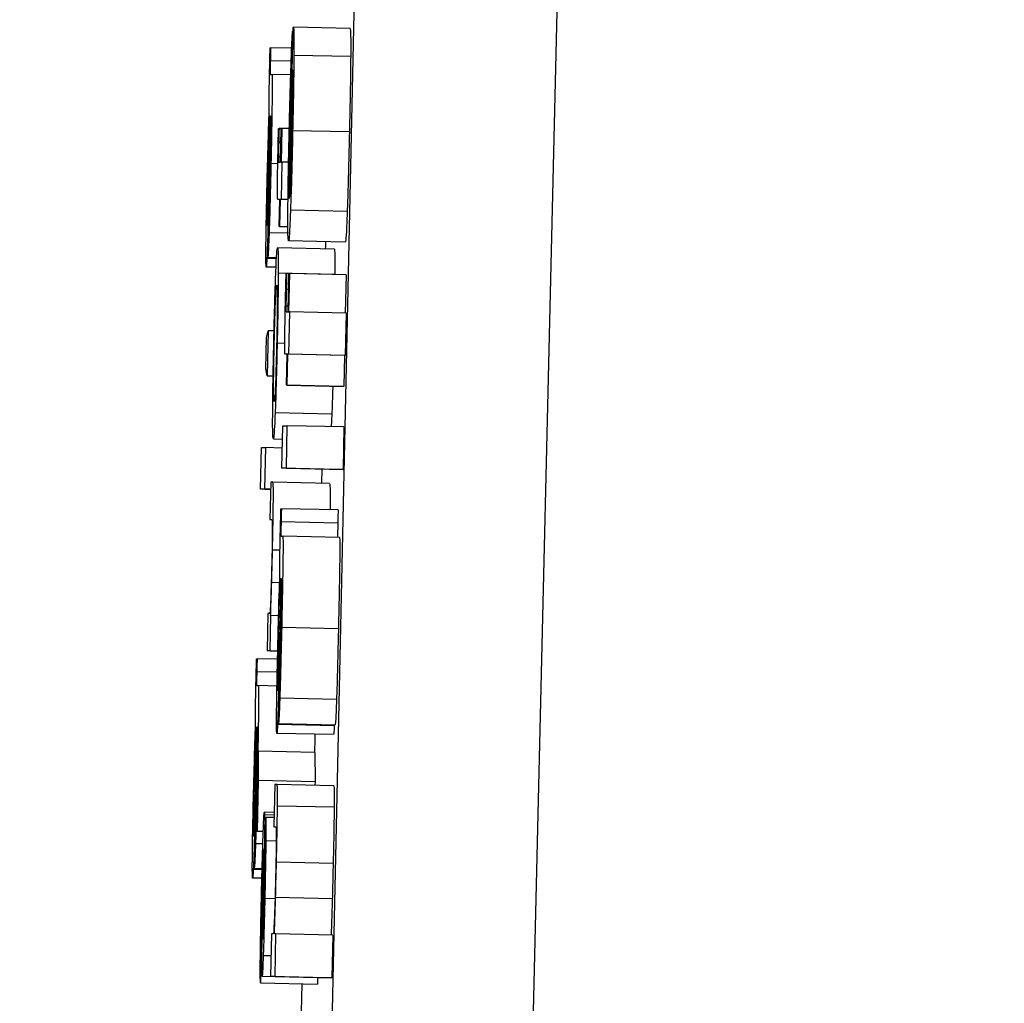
# Model space of a CAD drawing. Header units: inches. Extents: x 170 to 288, y 234 to 248.
# Tile 96 of 192: x 185.9864 to 185.9978, y 243.9047 to 243.9161. Entities that reach past the tile are written whole.
import ezdxf

# ---------------------------------------------------------------- set-up
doc = ezdxf.new("R2010")
doc.units = ezdxf.units.IN
doc.header["$LTSCALE"] = 0.25
doc.header["$MEASUREMENT"] = 0
doc.layers.add('ANNOTATIONS', color=1, linetype='Continuous')
doc.layers.add('SLIM E GUIDE MOTOR LH', color=7, linetype='Continuous')
doc.styles.add('ARIAL', font='arial.ttf', dxfattribs={"height": 0.09375})
doc.dimstyles.new('STANDARD$0', dxfattribs={"dimtxt": 0.09375, "dimasz": 0.09375, "dimexe": 0.03125, "dimexo": 0.046875, "dimgap": 0.09, "dimtad": 0, "dimtih": 1, "dimtoh": 1, "dimdec": 4, "dimzin": 0, "dimdsep": 46, "dimtxsty": 'ARIAL', "dimcen": 0.09, "dimadec": 0, "dimazin": 0, "dimtfac": 1, "dimtdec": 4, "dimtofl": 0, "dimtmove": 0, "dimatfit": 1, "dimfxl": 1, "dimtolj": 1, "dimtzin": 0, "dimarcsym": 0})

# ---------------------------------------------------------------- blocks, each defined once
blk = doc.blocks.new('*D11')
at = {"layer": 'ANNOTATIONS', "color": 0, "lineweight": -2, "transparency": 16777216}
for p, q in [((185.619147, 244.143778), (187.017616, 244.143778)), ((186.986366, 244.050028), (186.986366, 242.359041)), ((186.986366, 240.233194), (186.986366, 241.924181)), ((185.70893, 240.139444), (187.017616, 240.139444))]:
    blk.add_line(p, q, dxfattribs=at)
at = {"layer": 'ANNOTATIONS', "color": 0, "transparency": 16777216}
for points in [[(186.970741, 244.050028), (187.001991, 244.050028), (186.986366, 244.143778)], [(186.970741, 240.233194), (187.001991, 240.233194), (186.986366, 240.139444)]]:
    blk.add_solid(points, dxfattribs=at)
at = {"layer": 'defpoints', "color": 0, "transparency": 16777216}
for p in [(185.572272, 244.143778), (186.986366, 244.143778), (185.662055, 240.139444)]:
    blk.add_point(p, dxfattribs=at)
at = {"layer": 'ANNOTATIONS', "color": 0, "transparency": 16777216, "insert": (186.986366, 242.141611), "char_height": 0.09375, "attachment_point": 5, "style": 'ARIAL'}
blk.add_mtext('\\A1;OPENING \\PHEIGHT', dxfattribs=at)

msp = doc.modelspace()

# ---------------------------------------------------------------- linework, layer by layer
at = {"layer": 'SLIM E GUIDE MOTOR LH'}
for p, q in [((185.98837, 243.829103), (185.990735, 243.937195)), ((185.993123, 243.937238), (185.990539, 243.829118)), ((185.989525, 243.914045), (185.989569, 243.916013)), ((185.990229, 243.916009), (185.989573, 243.916024)), ((185.989563, 243.915978), (185.989552, 243.915487)), ((185.989568, 243.915977), (185.989563, 243.915978)), ((185.989304, 243.915786), (185.98931, 243.915786)), ((185.989553, 243.91578), (185.98931, 243.915786)), ((185.990235, 243.915684), (185.989579, 243.915698)), ((185.989547, 243.915631), (185.989306, 243.915636)), ((185.989306, 243.915477), (185.989325, 243.915477)), ((185.989542, 243.915472), (185.989325, 243.915477)), ((185.989531, 243.914065), (185.989564, 243.915533)), ((185.989557, 243.915487), (185.989552, 243.915487)), ((185.989552, 243.91526), (185.989542, 243.91526)), ((185.9893, 243.914998), (185.989305, 243.914998)), ((185.989547, 243.915047), (185.989536, 243.915047)), ((185.989401, 243.914854), (185.989407, 243.914854)), ((185.989433, 243.914853), (185.989407, 243.914854)), ((185.989424, 243.914465), (185.989433, 243.914854)), ((185.989439, 243.914854), (185.98943, 243.914465)), ((185.989433, 243.914854), (185.989439, 243.914854)), ((185.989525, 243.914852), (185.989439, 243.914854)), ((185.989541, 243.914789), (185.98953, 243.914789)), ((185.99022, 243.914813), (185.989564, 243.914827)), ((185.989285, 243.914631), (185.989296, 243.914631)), ((185.989298, 243.914711), (185.989288, 243.914334)), ((185.989304, 243.914738), (185.989294, 243.914344)), ((185.989429, 243.914694), (185.989403, 243.914694)), ((185.989425, 243.914522), (185.9894, 243.914523)), ((185.989392, 243.914445), (185.989313, 243.914447)), ((185.989402, 243.914465), (185.989424, 243.914465)), ((185.989439, 243.914465), (185.98943, 243.914034)), ((185.98943, 243.914465), (185.989439, 243.914465)), ((185.989517, 243.914464), (185.989439, 243.914465)), ((185.989534, 243.914438), (185.989523, 243.914438)), ((185.989528, 243.91418), (185.98952, 243.91418)), ((185.989415, 243.914034), (185.989393, 243.914034)), ((185.989415, 243.914034), (185.989393, 243.914034)), ((185.989408, 243.91372), (185.989415, 243.914034)), ((185.98942, 243.914034), (185.989413, 243.91372)), ((185.98943, 243.914034), (185.98942, 243.914034)), ((185.989511, 243.914032), (185.98942, 243.914034)), ((185.989511, 243.914033), (185.98943, 243.914034)), ((185.989276, 243.913364), (185.989287, 243.913843)), ((185.990195, 243.913894), (185.989539, 243.913909)), ((185.989413, 243.91372), (185.989408, 243.91372)), ((185.989509, 243.913718), (185.989408, 243.91372)), ((185.989413, 243.91372), (185.989509, 243.913718)), ((185.989282, 243.913633), (185.989276, 243.913633)), ((185.989515, 243.913643), (185.989292, 243.913648)), ((185.990172, 243.91354), (185.989516, 243.913554)), ((185.990046, 243.913459), (185.98939, 243.913473)), ((185.989377, 243.913349), (185.989266, 243.913352)), ((185.989276, 243.913364), (185.989378, 243.913362)), ((185.989372, 243.913249), (185.989258, 243.913252)), ((185.990053, 243.913167), (185.989397, 243.913181)), ((185.989488, 243.913176), (185.989494, 243.913176)), ((185.989521, 243.913175), (185.989494, 243.913176)), ((185.989511, 243.912734), (185.989521, 243.913176)), ((185.989527, 243.913176), (185.989517, 243.912734)), ((185.989521, 243.913176), (185.989527, 243.913176)), ((185.990183, 243.913161), (185.989527, 243.913176)), ((185.990183, 243.913161), (185.990173, 243.912719)), ((185.989517, 243.912994), (185.98949, 243.912994)), ((185.989512, 243.912798), (185.989486, 243.912799)), ((185.989488, 243.912734), (185.989511, 243.912734)), ((185.989526, 243.912734), (185.989515, 243.912243)), ((185.989517, 243.912734), (185.989526, 243.912734)), ((185.990182, 243.912719), (185.989526, 243.912734)), ((185.990182, 243.912719), (185.990171, 243.912228)), ((185.989262, 243.912436), (185.989282, 243.912516)), ((185.989282, 243.912516), (185.989271, 243.911995)), ((185.989349, 243.912515), (185.989282, 243.912516)), ((185.989254, 243.912075), (185.989262, 243.912436)), ((185.989472, 243.912369), (185.989384, 243.912371)), ((185.9895, 243.912243), (185.989478, 243.912243)), ((185.9895, 243.912242), (185.989478, 243.912243)), ((185.989492, 243.911885), (185.9895, 243.912243)), ((185.989506, 243.912243), (185.989498, 243.911885)), ((185.989515, 243.912243), (185.989506, 243.912243)), ((185.990162, 243.912228), (185.989506, 243.912243)), ((185.990171, 243.912228), (185.989515, 243.912243)), ((185.990162, 243.912228), (185.990154, 243.91187)), ((185.990171, 243.912228), (185.990162, 243.912228)), ((185.989271, 243.911995), (185.989254, 243.912075)), ((185.989271, 243.911995), (185.989338, 243.911993)), ((185.989498, 243.911885), (185.989492, 243.911885)), ((185.990148, 243.91187), (185.989492, 243.911885)), ((185.989498, 243.911885), (185.990154, 243.91187)), ((185.990154, 243.91187), (185.990148, 243.91187)), ((185.990017, 243.91155), (185.989361, 243.911565)), ((185.990017, 243.91155), (185.990011, 243.911406)), ((185.989439, 243.910926), (185.98945, 243.911417)), ((185.98945, 243.911417), (185.989502, 243.911417)), ((185.989491, 243.910926), (185.989502, 243.911417)), ((185.990157, 243.911403), (185.989502, 243.911417)), ((185.990157, 243.911403), (185.990147, 243.910912)), ((185.989341, 243.911267), (185.989447, 243.911264)), ((185.989191, 243.910686), (185.989202, 243.911164)), ((185.989202, 243.911164), (185.989252, 243.911164)), ((185.989241, 243.910686), (185.989252, 243.911164)), ((185.989444, 243.91116), (185.989252, 243.911164)), ((185.990095, 243.910912), (185.989439, 243.910926)), ((185.989491, 243.910926), (185.989439, 243.910926)), ((185.989491, 243.910926), (185.990147, 243.910912)), ((185.989903, 243.910916), (185.989899, 243.910752)), ((185.990147, 243.910912), (185.990095, 243.910912)), ((185.989311, 243.910764), (185.989301, 243.910333)), ((185.989335, 243.910764), (185.989311, 243.910764)), ((185.989991, 243.910749), (185.989335, 243.910764)), ((185.989309, 243.910683), (185.989191, 243.910686)), ((185.989241, 243.910686), (185.989191, 243.910686)), ((185.989241, 243.910686), (185.989309, 243.910684)), ((185.989428, 243.910458), (185.989434, 243.910458)), ((185.99009, 243.910444), (185.989434, 243.910458)), ((185.989301, 243.910333), (185.989325, 243.910333)), ((185.990086, 243.91029), (185.98943, 243.910305)), ((185.98943, 243.910141), (185.989449, 243.910141)), ((185.990105, 243.910127), (185.989449, 243.910141)), ((185.989417, 243.909979), (185.989331, 243.909981)), ((185.989424, 243.909651), (185.989429, 243.909651)), ((185.989414, 243.909602), (185.989322, 243.909604)), ((185.989422, 243.909357), (185.989412, 243.908971)), ((185.989428, 243.909385), (185.989418, 243.908981)), ((185.989277, 243.909247), (185.989268, 243.908816)), ((185.9893, 243.909247), (185.989277, 243.909247)), ((185.989304, 243.908816), (185.989313, 243.909224)), ((185.989313, 243.909224), (185.989309, 243.909224)), ((185.989402, 243.909222), (185.989313, 243.909224)), ((185.989409, 243.909275), (185.98942, 243.909275)), ((185.990093, 243.909071), (185.989437, 243.909086)), ((185.989147, 243.908723), (185.989153, 243.908723)), ((185.989389, 243.908718), (185.989153, 243.908723)), ((185.989304, 243.908816), (185.989268, 243.908816)), ((185.989391, 243.908813), (185.989268, 243.908816)), ((185.989304, 243.908816), (185.989391, 243.908814)), ((185.989386, 243.908568), (185.989149, 243.908573)), ((185.989149, 243.908414), (185.989168, 243.908414)), ((185.989383, 243.908409), (185.989168, 243.908414)), ((185.989399, 243.907976), (185.98941, 243.908467)), ((185.989406, 243.908252), (185.989399, 243.908252)), ((185.990071, 243.908253), (185.989415, 243.908268)), ((185.989143, 243.907935), (185.989148, 243.907935)), ((185.990045, 243.907949), (185.989389, 243.907963)), ((185.989399, 243.907976), (185.990055, 243.907962)), ((185.990037, 243.907847), (185.989381, 243.907861)), ((185.989128, 243.907568), (185.989139, 243.907568)), ((185.989141, 243.907648), (185.989131, 243.907271)), ((185.989146, 243.907675), (185.989137, 243.907281)), ((185.989157, 243.907284), (185.989165, 243.907655)), ((185.989165, 243.907655), (185.989167, 243.907319)), ((185.989821, 243.907641), (185.989165, 243.907655)), ((185.989821, 243.907641), (185.989823, 243.907304)), ((185.989159, 243.907384), (185.989155, 243.907384)), ((185.989156, 243.907281), (185.989137, 243.907281)), ((185.989167, 243.907319), (185.989154, 243.906728)), ((185.989154, 243.906728), (185.989157, 243.907284)), ((185.989167, 243.907319), (185.989823, 243.907304)), ((185.989358, 243.907271), (185.989347, 243.90678)), ((185.989385, 243.907271), (185.989358, 243.907271)), ((185.990041, 243.907256), (185.989385, 243.907271)), ((185.989823, 243.907304), (185.989822, 243.907261)), ((185.990044, 243.907008), (185.989388, 243.907022)), ((185.989351, 243.906948), (185.989237, 243.90695)), ((185.98935, 243.906916), (185.98924, 243.906919)), ((185.989241, 243.906459), (185.989251, 243.90689)), ((185.989251, 243.90689), (185.989252, 243.90689)), ((185.989349, 243.906888), (185.989252, 243.90689)), ((185.989119, 243.906301), (185.98913, 243.90678)), ((185.989347, 243.90678), (185.98937, 243.90678)), ((185.989224, 243.906726), (185.989154, 243.906728)), ((185.989247, 243.906714), (185.989239, 243.906715)), ((185.989125, 243.90657), (185.989119, 243.906571)), ((185.989219, 243.906584), (185.989134, 243.906586)), ((185.989374, 243.906617), (185.989254, 243.90662)), ((185.990032, 243.906359), (185.989377, 243.906373)), ((185.989211, 243.906286), (185.989109, 243.906289)), ((185.989119, 243.906301), (185.989211, 243.906299)), ((185.989209, 243.906187), (185.989101, 243.906189)), ((185.989215, 243.905682), (185.989223, 243.906151)), ((185.989231, 243.906196), (185.989225, 243.905878)), ((185.98922, 243.905992), (185.989209, 243.905992)), ((185.98936, 243.905949), (185.989242, 243.905952)), ((185.990022, 243.90595), (185.989367, 243.905964)), ((185.989319, 243.905543), (185.989308, 243.905052)), ((185.98934, 243.905543), (185.989319, 243.905543)), ((185.989371, 243.905543), (185.989353, 243.905543)), ((185.98936, 243.905052), (185.989371, 243.905543)), ((185.990027, 243.905528), (185.989371, 243.905543)), ((185.990027, 243.905528), (185.990016, 243.905037)), ((185.989204, 243.905408), (185.989194, 243.904977)), ((185.98922, 243.905492), (185.989221, 243.905483)), ((185.989314, 243.905289), (185.989224, 243.905291)), ((185.989194, 243.904977), (185.98985, 243.904963)), ((185.989866, 243.905037), (185.989211, 243.905052)), ((185.98936, 243.905052), (185.989308, 243.905052)), ((185.989964, 243.905037), (185.989308, 243.905052)), ((185.98936, 243.905052), (185.990016, 243.905037)), ((185.989671, 243.904967), (185.98966, 243.904478)), ((185.989852, 243.905037), (185.98985, 243.904963)), ((185.990016, 243.905037), (185.989964, 243.905037))]:
    msp.add_line(p, q, dxfattribs=at)
for points, knots in [([(185.989569, 243.916013), (185.989569, 243.916016), (185.989571, 243.91602), (185.989572, 243.916023), (185.989573, 243.916024)], [0, 0, 0, 0, 0.4991073, 1, 1, 1, 1]), ([(185.989573, 243.916024), (185.989574, 243.916019), (185.989578, 243.916007), (185.98958, 243.915895), (185.989579, 243.915747), (185.989579, 243.915698)], [0, 0, 0, 0, 0.301346, 0.767627, 1, 1, 1, 1]), ([(185.990229, 243.916009), (185.99023, 243.916004), (185.990233, 243.915993), (185.990236, 243.91588), (185.990235, 243.915733), (185.990235, 243.915684)], [0, 0, 0, 0, 0.301272, 0.767437, 1, 1, 1, 1]), ([(185.989545, 243.915564), (185.989547, 243.91563), (185.989552, 243.915788), (185.989559, 243.91592), (185.989562, 243.915964), (185.989563, 243.915978)], [0, 0, 0, 0, 0.323435, 0.778979, 1, 1, 1, 1]), ([(185.989296, 243.915469), (185.989297, 243.91551), (185.9893, 243.915616), (185.989302, 243.915721), (185.989304, 243.915786)], [0, 0, 0, 0, 0.38168, 1, 1, 1, 1]), ([(185.98931, 243.915786), (185.989309, 243.915763), (185.989308, 243.915728), (185.989307, 243.915677), (185.989306, 243.91565), (185.989306, 243.915636)], [0, 0, 0, 0, 0.487669, 0.740674, 1, 1, 1, 1]), ([(185.989579, 243.915698), (185.989578, 243.915612), (185.989576, 243.915438), (185.989571, 243.915121), (185.989566, 243.914915), (185.989564, 243.914827)], [0, 0, 0, 0, 0.3655, 0.731514, 1, 1, 1, 1]), ([(185.990235, 243.915684), (185.990234, 243.915597), (185.990232, 243.915423), (185.990227, 243.915106), (185.990222, 243.9149), (185.99022, 243.914813)], [0, 0, 0, 0, 0.365529, 0.731462, 1, 1, 1, 1]), ([(185.989306, 243.915636), (185.989305, 243.91562), (185.989305, 243.915589), (185.989304, 243.91555), (185.989304, 243.915516), (185.989304, 243.915481), (185.989305, 243.915478), (185.989306, 243.915477)], [0, 0, 0, 0, 0.139729, 0.255884, 0.371934, 0.55642, 1, 1, 1, 1]), ([(185.989524, 243.914781), (185.989526, 243.914872), (185.989531, 243.915096), (185.989538, 243.915366), (185.989543, 243.915518), (185.989545, 243.915564)], [0, 0, 0, 0, 0.325116, 0.797184, 1, 1, 1, 1]), ([(185.989293, 243.915038), (185.989292, 243.91505), (185.989291, 243.91507), (185.989291, 243.915155), (185.989292, 243.915256), (185.989294, 243.915365), (185.989296, 243.915436), (185.989296, 243.915469)], [0, 0, 0, 0, 0.318729, 0.503429, 0.689482, 0.856488, 1, 1, 1, 1]), ([(185.989325, 243.915477), (185.989326, 243.915469), (185.989328, 243.915457), (185.989328, 243.915335), (185.989326, 243.915151), (185.989321, 243.914847), (185.989316, 243.914598), (185.989313, 243.914447)], [0, 0, 0, 0, 0.208061, 0.351504, 0.494887, 0.6943, 1, 1, 1, 1]), ([(185.989552, 243.915487), (185.989551, 243.915456), (185.989548, 243.915395), (185.989544, 243.915305), (185.989542, 243.91526)], [0, 0, 0, 0, 0.495429, 1, 1, 1, 1]), ([(185.989564, 243.915533), (185.989565, 243.915509), (185.989567, 243.915473), (185.989567, 243.915325), (185.989565, 243.915153), (185.989562, 243.914971), (185.989559, 243.91486), (185.989558, 243.914814)], [0, 0, 0, 0, 0.336435, 0.526141, 0.71778, 0.882955, 1, 1, 1, 1]), ([(185.989542, 243.91526), (185.989542, 243.915233), (185.989539, 243.915168), (185.989537, 243.915092), (185.989536, 243.915047)], [0, 0, 0, 0, 0.420897, 1, 1, 1, 1]), ([(185.989266, 243.914117), (185.989268, 243.914211), (185.989274, 243.914431), (185.989283, 243.91476), (185.989289, 243.914944), (185.989293, 243.915038)], [0, 0, 0, 0, 0.267315, 0.629639, 1, 1, 1, 1]), ([(185.989294, 243.914911), (185.989295, 243.91493), (185.989297, 243.914979), (185.989299, 243.914997), (185.9893, 243.914998), (185.9893, 243.914998)], [0, 0, 0, 0, 0.3685537, 0.9101456, 1, 1, 1, 1]), ([(185.989305, 243.914998), (185.989304, 243.914952), (185.989301, 243.91486), (185.989299, 243.914761), (185.989298, 243.914711)], [0, 0, 0, 0, 0.4954998, 1, 1, 1, 1]), ([(185.989307, 243.914432), (185.989309, 243.914526), (185.989312, 243.914666), (185.989314, 243.914838), (185.989315, 243.914936), (185.989315, 243.914992), (185.989314, 243.914997), (185.989313, 243.915)], [0, 0, 0, 0, 0.342806, 0.509646, 0.678116, 0.823969, 1, 1, 1, 1]), ([(185.989313, 243.915), (185.989312, 243.914997), (185.989311, 243.914992), (185.98931, 243.914952), (185.989309, 243.914926), (185.989308, 243.914916)], [0, 0, 0, 0, 0.560746, 0.835974, 1, 1, 1, 1]), ([(185.989536, 243.915047), (185.989535, 243.915025), (185.989534, 243.914979), (185.989532, 243.914892), (185.989531, 243.914829), (185.98953, 243.914789)], [0, 0, 0, 0, 0.273957, 0.54735, 1, 1, 1, 1]), ([(185.989285, 243.914631), (185.989286, 243.914683), (185.98929, 243.914789), (185.989293, 243.91487), (185.989294, 243.914911)], [0, 0, 0, 0, 0.489671, 1, 1, 1, 1]), ([(185.989308, 243.914916), (185.989308, 243.9149), (185.989307, 243.914868), (185.989305, 243.914807), (185.989304, 243.914763), (185.989304, 243.914738)], [0, 0, 0, 0, 0.30243, 0.603878, 1, 1, 1, 1]), ([(185.989394, 243.914542), (185.989395, 243.914594), (185.989397, 243.914698), (185.9894, 243.914802), (185.989401, 243.914854)], [0, 0, 0, 0, 0.499037, 1, 1, 1, 1]), ([(185.989407, 243.914854), (185.989406, 243.914836), (185.989405, 243.914801), (185.989404, 243.914748), (185.989403, 243.914712), (185.989403, 243.914694)], [0, 0, 0, 0, 0.336929, 0.667372, 1, 1, 1, 1]), ([(185.989509, 243.913886), (185.98951, 243.913973), (185.989511, 243.914146), (185.989517, 243.914472), (185.989522, 243.914687), (185.989524, 243.914781)], [0, 0, 0, 0, 0.3583379, 0.7170441, 1, 1, 1, 1]), ([(185.98953, 243.914789), (185.989529, 243.91474), (185.989526, 243.914618), (185.989524, 243.914505), (185.989523, 243.914438)], [0, 0, 0, 0, 0.402345, 1, 1, 1, 1]), ([(185.989564, 243.914827), (185.989561, 243.914684), (185.989555, 243.914395), (185.989545, 243.914087), (185.98954, 243.913947), (185.989539, 243.913909)], [0, 0, 0, 0, 0.417944, 0.838593, 1, 1, 1, 1]), ([(185.989558, 243.914814), (185.989556, 243.914725), (185.989552, 243.914547), (185.989548, 243.914401), (185.989545, 243.914329)], [0, 0, 0, 0, 0.505174, 1, 1, 1, 1]), ([(185.99022, 243.914813), (185.990217, 243.914669), (185.99021, 243.914381), (185.990201, 243.914072), (185.990196, 243.913933), (185.990195, 243.913894)], [0, 0, 0, 0, 0.417856, 0.838416, 1, 1, 1, 1]), ([(185.989274, 243.914217), (185.989275, 243.91427), (185.989279, 243.914414), (185.989282, 243.914547), (185.989285, 243.914631)], [0, 0, 0, 0, 0.364371, 1, 1, 1, 1]), ([(185.989403, 243.914694), (185.989402, 243.914675), (185.989401, 243.914628), (185.9894, 243.914567), (185.9894, 243.914534), (185.9894, 243.914523)], [0, 0, 0, 0, 0.31471, 0.762895, 1, 1, 1, 1]), ([(185.989389, 243.914281), (185.989389, 243.914304), (185.98939, 243.914351), (185.989392, 243.914439), (185.989393, 243.914503), (185.989394, 243.914542)], [0, 0, 0, 0, 0.283005, 0.566151, 1, 1, 1, 1]), ([(185.9894, 243.914523), (185.9894, 243.914512), (185.9894, 243.91448), (185.989401, 243.914468), (185.989401, 243.914466), (185.989402, 243.914465)], [0, 0, 0, 0, 0.217642, 0.6495, 1, 1, 1, 1]), ([(185.989287, 243.913843), (185.989288, 243.913849), (185.989289, 243.91386), (185.989293, 243.913936), (185.989297, 243.914051), (185.989302, 243.914223), (185.989305, 243.914356), (185.989307, 243.914432)], [0, 0, 0, 0, 0.2247658, 0.3834779, 0.5429837, 0.7417996, 1, 1, 1, 1]), ([(185.989313, 243.914447), (185.989311, 243.914357), (185.989305, 243.914126), (185.989298, 243.913844), (185.989293, 243.91369), (185.989292, 243.913648)], [0, 0, 0, 0, 0.31914, 0.817231, 1, 1, 1, 1]), ([(185.989523, 243.914438), (185.989522, 243.914398), (185.989521, 243.914295), (185.989521, 243.914224), (185.98952, 243.91418)], [0, 0, 0, 0, 0.392633, 1, 1, 1, 1]), ([(185.989288, 243.914334), (185.989286, 243.91425), (185.989283, 243.914109), (185.989278, 243.913937), (185.989276, 243.913865), (185.989275, 243.91384)], [0, 0, 0, 0, 0.486735, 0.817062, 1, 1, 1, 1]), ([(185.989294, 243.914344), (185.989291, 243.914223), (185.989285, 243.91398), (185.989279, 243.91375), (185.989276, 243.913633)], [0, 0, 0, 0, 0.495929, 1, 1, 1, 1]), ([(185.989545, 243.914329), (185.989544, 243.914284), (185.989539, 243.914164), (185.989534, 243.914101), (185.989532, 243.914073), (185.989531, 243.914065)], [0, 0, 0, 0, 0.298727, 0.80385, 1, 1, 1, 1]), ([(185.989268, 243.913865), (185.989268, 243.913912), (185.98927, 243.914019), (185.989273, 243.914146), (185.989274, 243.914217)], [0, 0, 0, 0, 0.437421, 1, 1, 1, 1]), ([(185.989387, 243.914099), (185.989387, 243.914123), (185.989387, 243.914168), (185.989388, 243.914245), (185.989389, 243.914281)], [0, 0, 0, 0, 0.537409, 1, 1, 1, 1]), ([(185.98952, 243.91418), (185.989521, 243.91415), (185.989521, 243.914073), (185.989523, 243.914056), (185.989525, 243.914045)], [0, 0, 0, 0, 0.396963, 1, 1, 1, 1]), ([(185.989255, 243.913486), (185.989256, 243.913538), (185.989257, 243.913664), (185.989261, 243.913889), (185.989265, 243.914051), (185.989266, 243.914117)], [0, 0, 0, 0, 0.285738, 0.706084, 1, 1, 1, 1]), ([(185.989393, 243.914034), (185.989392, 243.914036), (185.98939, 243.914038), (185.989388, 243.914049), (185.989388, 243.914082), (185.989387, 243.914099)], [0, 0, 0, 0, 0.392348, 0.69321, 1, 1, 1, 1]), ([(185.989269, 243.913731), (185.989268, 243.913736), (185.989267, 243.913744), (185.989267, 243.913807), (185.989268, 243.91385), (185.989268, 243.913865)], [0, 0, 0, 0, 0.491462, 0.824704, 1, 1, 1, 1]), ([(185.989275, 243.91384), (185.989274, 243.913813), (185.989272, 243.913759), (185.98927, 243.913733), (185.989269, 243.913731), (185.989269, 243.913731)], [0, 0, 0, 0, 0.41218, 0.826228, 1, 1, 1, 1]), ([(185.989516, 243.913554), (185.989514, 243.913566), (185.989509, 243.913586), (185.989508, 243.913751), (185.989509, 243.913864), (185.989509, 243.913886)], [0, 0, 0, 0, 0.524556, 0.909663, 1, 1, 1, 1]), ([(185.989539, 243.913909), (185.989536, 243.913844), (185.98953, 243.913681), (185.989522, 243.913571), (185.989518, 243.913559), (185.989516, 243.913554)], [0, 0, 0, 0, 0.276333, 0.692077, 1, 1, 1, 1]), ([(185.990195, 243.913894), (185.990192, 243.913829), (185.990186, 243.913667), (185.990178, 243.913556), (185.990174, 243.913544), (185.990172, 243.91354)], [0, 0, 0, 0, 0.2763295, 0.6918089, 1, 1, 1, 1]), ([(185.989276, 243.913633), (185.989275, 243.913592), (185.989271, 243.913479), (185.989268, 243.913401), (185.989266, 243.913352)], [0, 0, 0, 0, 0.37136, 1, 1, 1, 1]), ([(185.989292, 243.913648), (185.989289, 243.913587), (185.989285, 243.913465), (185.98928, 243.913377), (185.989277, 243.913368), (185.989276, 243.913364)], [0, 0, 0, 0, 0.344171, 0.688256, 1, 1, 1, 1]), ([(185.989944, 243.913545), (185.989943, 243.913513), (185.989942, 243.913478), (185.989941, 243.913463), (185.989941, 243.913461)], [0, 0, 0, 0, 0.895786, 1, 1, 1, 1]), ([(185.989258, 243.913252), (185.989257, 243.913259), (185.989255, 243.913272), (185.989254, 243.913375), (185.989255, 243.913458), (185.989255, 243.913486)], [0, 0, 0, 0, 0.4459421, 0.8126233, 1, 1, 1, 1]), ([(185.989369, 243.913169), (185.989371, 243.913223), (185.989377, 243.913373), (185.989384, 243.913461), (185.989388, 243.91347), (185.98939, 243.913473)], [0, 0, 0, 0, 0.264209, 0.726563, 1, 1, 1, 1]), ([(185.98939, 243.913473), (185.989392, 243.913464), (185.989397, 243.913447), (185.989397, 243.913262), (185.989397, 243.913181)], [0, 0, 0, 0, 0.564672, 1, 1, 1, 1]), ([(185.990046, 243.913459), (185.990048, 243.913449), (185.990053, 243.913433), (185.990053, 243.913247), (185.990053, 243.913167)], [0, 0, 0, 0, 0.564945, 1, 1, 1, 1]), ([(185.989266, 243.913352), (185.989265, 243.913328), (185.989261, 243.913264), (185.989259, 243.913257), (185.989258, 243.913252)], [0, 0, 0, 0, 0.3773183, 1, 1, 1, 1]), ([(185.989346, 243.912371), (185.989348, 243.912486), (185.989354, 243.912716), (185.989362, 243.912992), (185.989367, 243.913118), (185.989369, 243.913169)], [0, 0, 0, 0, 0.374262, 0.750827, 1, 1, 1, 1]), ([(185.989397, 243.913181), (185.989397, 243.91311), (185.989396, 243.912967), (185.989391, 243.912673), (185.989387, 243.912469), (185.989384, 243.912371)], [0, 0, 0, 0, 0.341479, 0.684032, 1, 1, 1, 1]), ([(185.98948, 243.912821), (185.989481, 243.91288), (185.989484, 243.912998), (185.989487, 243.913117), (185.989488, 243.913176)], [0, 0, 0, 0, 0.499232, 1, 1, 1, 1]), ([(185.989494, 243.913176), (185.989493, 243.913146), (185.989492, 243.913086), (185.98949, 243.913025), (185.98949, 243.912994)], [0, 0, 0, 0, 0.498493, 1, 1, 1, 1]), ([(185.989365, 243.912854), (185.989367, 243.912898), (185.989373, 243.913022), (185.989377, 243.913041), (185.98938, 243.913042), (185.98938, 243.913042)], [0, 0, 0, 0, 0.33354, 0.922005, 1, 1, 1, 1]), ([(185.98938, 243.913042), (185.989382, 243.913038), (185.989385, 243.91303), (185.989387, 243.912957), (185.989386, 243.912876), (185.989386, 243.912865)], [0, 0, 0, 0, 0.409067, 0.922525, 1, 1, 1, 1]), ([(185.98949, 243.912994), (185.989489, 243.91297), (185.989488, 243.912914), (185.989487, 243.912845), (185.989486, 243.912809), (185.989486, 243.912799)], [0, 0, 0, 0, 0.356348, 0.809628, 1, 1, 1, 1]), ([(185.989351, 243.912371), (185.989353, 243.912437), (185.989356, 243.912568), (185.989361, 243.912737), (185.989364, 243.912817), (185.989365, 243.912854)], [0, 0, 0, 0, 0.347954, 0.697611, 1, 1, 1, 1]), ([(185.989386, 243.912865), (185.989386, 243.912823), (185.989386, 243.912739), (185.989383, 243.912559), (185.98938, 243.912431), (185.989379, 243.912369)], [0, 0, 0, 0, 0.339295, 0.680094, 1, 1, 1, 1]), ([(185.989474, 243.912524), (185.989475, 243.912571), (185.989477, 243.912667), (185.989479, 243.912769), (185.98948, 243.912821)], [0, 0, 0, 0, 0.490418, 1, 1, 1, 1]), ([(185.989486, 243.912799), (185.989486, 243.912788), (185.989486, 243.91276), (185.989487, 243.912737), (185.989488, 243.912735), (185.989488, 243.912734)], [0, 0, 0, 0, 0.192168, 0.490859, 1, 1, 1, 1]), ([(185.989472, 243.912316), (185.989472, 243.912343), (185.989472, 243.912396), (185.989474, 243.912482), (185.989474, 243.912524)], [0, 0, 0, 0, 0.5142197, 1, 1, 1, 1]), ([(185.989333, 243.911571), (185.989334, 243.911649), (185.989335, 243.911804), (185.98934, 243.912098), (185.989344, 243.912291), (185.989346, 243.912371)], [0, 0, 0, 0, 0.368159, 0.738075, 1, 1, 1, 1]), ([(185.989344, 243.911886), (185.989344, 243.911934), (185.989345, 243.912029), (185.989348, 243.912211), (185.98935, 243.912327), (185.989351, 243.912371)], [0, 0, 0, 0, 0.381812, 0.76693, 1, 1, 1, 1]), ([(185.989379, 243.912369), (185.989377, 243.912281), (185.989373, 243.912133), (185.989368, 243.911954), (185.989362, 243.91182), (185.989356, 243.911713), (185.989352, 243.911704), (185.98935, 243.911698)], [0, 0, 0, 0, 0.191658, 0.321513, 0.451207, 0.660157, 1, 1, 1, 1]), ([(185.989384, 243.912371), (185.989382, 243.912249), (185.989376, 243.912005), (185.989368, 243.911729), (185.989363, 243.911606), (185.989361, 243.911565)], [0, 0, 0, 0, 0.395687, 0.79449, 1, 1, 1, 1]), ([(185.989478, 243.912243), (185.989477, 243.912244), (185.989475, 243.912246), (185.989473, 243.912259), (185.989472, 243.912297), (185.989472, 243.912316)], [0, 0, 0, 0, 0.391238, 0.691563, 1, 1, 1, 1]), ([(185.98935, 243.911698), (185.989349, 243.911701), (185.989346, 243.911709), (185.989344, 243.911777), (185.989344, 243.91187), (185.989344, 243.911886)], [0, 0, 0, 0, 0.374809, 0.89713, 1, 1, 1, 1]), ([(185.990028, 243.911873), (185.990026, 243.911805), (185.990022, 243.91168), (185.990019, 243.911591), (185.990017, 243.91155)], [0, 0, 0, 0, 0.541386, 1, 1, 1, 1]), ([(185.989341, 243.911267), (185.989339, 243.911271), (185.989335, 243.911283), (185.989332, 243.911392), (185.989333, 243.911537), (185.989333, 243.911571)], [0, 0, 0, 0, 0.332432, 0.844667, 1, 1, 1, 1]), ([(185.989361, 243.911565), (185.989359, 243.91151), (185.989353, 243.911363), (185.989346, 243.911279), (185.989342, 243.91127), (185.989341, 243.911267)], [0, 0, 0, 0, 0.271052, 0.727423, 1, 1, 1, 1]), ([(185.989331, 243.909981), (185.989333, 243.910082), (185.989337, 243.910255), (185.98934, 243.910474), (185.989342, 243.910632), (185.98934, 243.910747), (185.989337, 243.910758), (185.989335, 243.910764)], [0, 0, 0, 0, 0.212864, 0.361178, 0.509779, 0.704477, 1, 1, 1, 1]), ([(185.989991, 243.910749), (185.989993, 243.910743), (185.989996, 243.910733), (185.989997, 243.91061), (185.989997, 243.910513), (185.989996, 243.910449), (185.989996, 243.910446)], [0, 0, 0, 0, 0.490295, 0.759326, 0.98885, 1, 1, 1, 1]), ([(185.98942, 243.910134), (185.989421, 243.910178), (185.989424, 243.910288), (185.989427, 243.910395), (185.989428, 243.910458)], [0, 0, 0, 0, 0.407068, 1, 1, 1, 1]), ([(185.989434, 243.910458), (185.989433, 243.910435), (185.989432, 243.910399), (185.989431, 243.910347), (185.98943, 243.910319), (185.98943, 243.910305)], [0, 0, 0, 0, 0.487888, 0.740863, 1, 1, 1, 1]), ([(185.99009, 243.910444), (185.990089, 243.91042), (185.990088, 243.910384), (185.990087, 243.910332), (185.990086, 243.910305), (185.990086, 243.91029)], [0, 0, 0, 0, 0.488409, 0.741227, 1, 1, 1, 1]), ([(185.989325, 243.910333), (185.989326, 243.910327), (185.989329, 243.910319), (185.989329, 243.910214), (185.989328, 243.910112), (185.989326, 243.909992), (185.989324, 243.909912), (185.989323, 243.909873)], [0, 0, 0, 0, 0.41344, 0.568826, 0.725601, 0.86593, 1, 1, 1, 1]), ([(185.98943, 243.910305), (185.98943, 243.910288), (185.989429, 243.910257), (185.989428, 243.910216), (185.989428, 243.910182), (185.989428, 243.910146), (185.989429, 243.910143), (185.98943, 243.910141)], [0, 0, 0, 0, 0.13977, 0.255686, 0.371459, 0.556903, 1, 1, 1, 1]), ([(185.990086, 243.91029), (185.990086, 243.910273), (185.990085, 243.910242), (185.990084, 243.910202), (185.990084, 243.910167), (185.990084, 243.910131), (185.990085, 243.910129), (185.990086, 243.910127)], [0, 0, 0, 0, 0.139679, 0.255624, 0.372063, 0.556775, 1, 1, 1, 1]), ([(185.989417, 243.909692), (185.989416, 243.909705), (185.989415, 243.909725), (185.989415, 243.909812), (185.989416, 243.909915), (185.989418, 243.910028), (185.98942, 243.9101), (185.98942, 243.910134)], [0, 0, 0, 0, 0.318718, 0.503571, 0.689547, 0.856544, 1, 1, 1, 1]), ([(185.989449, 243.910141), (185.989451, 243.910134), (185.989453, 243.910121), (185.989453, 243.909997), (185.989451, 243.909808), (185.989446, 243.909497), (185.98944, 243.909241), (185.989437, 243.909086)], [0, 0, 0, 0, 0.208028, 0.351338, 0.494842, 0.694271, 1, 1, 1, 1]), ([(185.990105, 243.910127), (185.990106, 243.910119), (185.990109, 243.910107), (185.990109, 243.909982), (185.990107, 243.909794), (185.990102, 243.909482), (185.990096, 243.909226), (185.990093, 243.909071)], [0, 0, 0, 0, 0.208218, 0.351519, 0.494877, 0.694292, 1, 1, 1, 1]), ([(185.989322, 243.909604), (185.989323, 243.909654), (185.989327, 243.909774), (185.98933, 243.909904), (185.989331, 243.909981)], [0, 0, 0, 0, 0.415647, 1, 1, 1, 1]), ([(185.989323, 243.909873), (185.989322, 243.909815), (185.989319, 243.9097), (185.989314, 243.909542), (185.989311, 243.90946), (185.98931, 243.909417)], [0, 0, 0, 0, 0.324297, 0.647738, 1, 1, 1, 1]), ([(185.98939, 243.908748), (185.989392, 243.908844), (185.989397, 243.90907), (185.989406, 243.909407), (185.989413, 243.909596), (185.989417, 243.909692)], [0, 0, 0, 0, 0.26728, 0.629698, 1, 1, 1, 1]), ([(185.989418, 243.909562), (185.989419, 243.909582), (185.989421, 243.909631), (185.989423, 243.90965), (185.989424, 243.909651), (185.989424, 243.909651)], [0, 0, 0, 0, 0.368643, 0.91033, 1, 1, 1, 1]), ([(185.989429, 243.909651), (185.989428, 243.909604), (185.989425, 243.909509), (185.989423, 243.909408), (185.989422, 243.909357)], [0, 0, 0, 0, 0.495408, 1, 1, 1, 1]), ([(185.989431, 243.90907), (185.989433, 243.909167), (185.989436, 243.90931), (185.989439, 243.909487), (185.98944, 243.909587), (185.989439, 243.909645), (185.989438, 243.90965), (185.989438, 243.909653)], [0, 0, 0, 0, 0.3428781, 0.5098253, 0.67842, 0.824082, 1, 1, 1, 1]), ([(185.989438, 243.909653), (185.989437, 243.90965), (185.989436, 243.909645), (185.989434, 243.909604), (185.989433, 243.909577), (185.989433, 243.909567)], [0, 0, 0, 0, 0.561291, 0.837036, 1, 1, 1, 1]), ([(185.989309, 243.909224), (185.989311, 243.90928), (185.989315, 243.909391), (185.98932, 243.909533), (185.989322, 243.909604)], [0, 0, 0, 0, 0.493937, 1, 1, 1, 1]), ([(185.989409, 243.909275), (185.98941, 243.909328), (185.989413, 243.909437), (185.989417, 243.909519), (185.989418, 243.909562)], [0, 0, 0, 0, 0.489614, 1, 1, 1, 1]), ([(185.989433, 243.909567), (185.989432, 243.90955), (185.989431, 243.909517), (185.989429, 243.909455), (185.989428, 243.90941), (185.989428, 243.909385)], [0, 0, 0, 0, 0.302087, 0.603703, 1, 1, 1, 1]), ([(185.98931, 243.909417), (185.989307, 243.90936), (185.989304, 243.909267), (185.989301, 243.909252), (185.9893, 243.909247)], [0, 0, 0, 0, 0.61089, 1, 1, 1, 1]), ([(185.989398, 243.908851), (185.989399, 243.908904), (185.989402, 243.909052), (185.989406, 243.909188), (185.989409, 243.909275)], [0, 0, 0, 0, 0.3618477, 1, 1, 1, 1]), ([(185.98941, 243.908467), (185.989411, 243.908473), (185.989413, 243.908484), (185.989417, 243.908562), (185.989421, 243.908681), (185.989426, 243.908856), (185.989429, 243.908993), (185.989431, 243.90907)], [0, 0, 0, 0, 0.224943, 0.38373, 0.542901, 0.741811, 1, 1, 1, 1]), ([(185.989437, 243.909086), (185.989435, 243.908994), (185.989429, 243.908757), (185.989422, 243.908468), (185.989417, 243.90831), (185.989415, 243.908268)], [0, 0, 0, 0, 0.319148, 0.817068, 1, 1, 1, 1]), ([(185.990093, 243.909071), (185.990091, 243.908979), (185.990085, 243.908743), (185.990078, 243.908454), (185.990073, 243.908296), (185.990071, 243.908253)], [0, 0, 0, 0, 0.319215, 0.817236, 1, 1, 1, 1]), ([(185.989418, 243.908981), (185.989415, 243.908857), (185.989409, 243.908608), (185.989403, 243.908371), (185.989399, 243.908252)], [0, 0, 0, 0, 0.495913, 1, 1, 1, 1]), ([(185.989412, 243.908971), (185.98941, 243.908884), (185.989406, 243.90874), (185.989402, 243.908564), (185.989399, 243.90849), (185.989399, 243.908464)], [0, 0, 0, 0, 0.4867319, 0.81688, 1, 1, 1, 1]), ([(185.989391, 243.908489), (185.989392, 243.908537), (185.989393, 243.908647), (185.989396, 243.908777), (185.989398, 243.908851)], [0, 0, 0, 0, 0.437624, 1, 1, 1, 1]), ([(185.989139, 243.908406), (185.98914, 243.908447), (185.989143, 243.908553), (185.989145, 243.908658), (185.989147, 243.908723)], [0, 0, 0, 0, 0.381676, 1, 1, 1, 1]), ([(185.989153, 243.908723), (185.989152, 243.9087), (185.989151, 243.908665), (185.98915, 243.908614), (185.989149, 243.908587), (185.989149, 243.908573)], [0, 0, 0, 0, 0.488095, 0.740895, 1, 1, 1, 1]), ([(185.989378, 243.908102), (185.989379, 243.908154), (185.98938, 243.908284), (185.989385, 243.908514), (185.989388, 243.90868), (185.98939, 243.908748)], [0, 0, 0, 0, 0.285274, 0.705618, 1, 1, 1, 1]), ([(185.989149, 243.908573), (185.989148, 243.908557), (185.989148, 243.908526), (185.989147, 243.908487), (185.989147, 243.908453), (185.989147, 243.908418), (185.989148, 243.908415), (185.989149, 243.908414)], [0, 0, 0, 0, 0.139747, 0.255905, 0.371951, 0.556433, 1, 1, 1, 1]), ([(185.989392, 243.908352), (185.989392, 243.908357), (185.98939, 243.908365), (185.98939, 243.90843), (185.989391, 243.908474), (185.989391, 243.908489)], [0, 0, 0, 0, 0.492102, 0.825527, 1, 1, 1, 1]), ([(185.989136, 243.907975), (185.989135, 243.907987), (185.989134, 243.908007), (185.989134, 243.908092), (185.989135, 243.908193), (185.989137, 243.908303), (185.989139, 243.908373), (185.989139, 243.908406)], [0, 0, 0, 0, 0.319029, 0.503647, 0.68962, 0.856549, 1, 1, 1, 1]), ([(185.989168, 243.908414), (185.989169, 243.908406), (185.989171, 243.908394), (185.989171, 243.908272), (185.989169, 243.908088), (185.989164, 243.907784), (185.989159, 243.907535), (185.989155, 243.907384)], [0, 0, 0, 0, 0.208265, 0.35152, 0.494898, 0.694307, 1, 1, 1, 1]), ([(185.989399, 243.908464), (185.989398, 243.908436), (185.989395, 243.908381), (185.989393, 243.908355), (185.989393, 243.908353), (185.989392, 243.908352)], [0, 0, 0, 0, 0.412952, 0.826411, 1, 1, 1, 1]), ([(185.989399, 243.908252), (185.989398, 243.90821), (185.989394, 243.908094), (185.989391, 243.908014), (185.989389, 243.907963)], [0, 0, 0, 0, 0.36868, 1, 1, 1, 1]), ([(185.989415, 243.908268), (185.989413, 243.908205), (185.989409, 243.90808), (185.989403, 243.907989), (185.989401, 243.907981), (185.989399, 243.907976)], [0, 0, 0, 0, 0.3441472, 0.6883285, 1, 1, 1, 1]), ([(185.990071, 243.908253), (185.990069, 243.908191), (185.990064, 243.908066), (185.990059, 243.907975), (185.990057, 243.907966), (185.990055, 243.907962)], [0, 0, 0, 0, 0.3443518, 0.6884239, 1, 1, 1, 1]), ([(185.989381, 243.907861), (185.98938, 243.907869), (185.989378, 243.907882), (185.989377, 243.907988), (185.989378, 243.908073), (185.989378, 243.908102)], [0, 0, 0, 0, 0.445983, 0.812714, 1, 1, 1, 1]), ([(185.989109, 243.907054), (185.989111, 243.907148), (185.989117, 243.907368), (185.989126, 243.907697), (185.989132, 243.907881), (185.989136, 243.907975)], [0, 0, 0, 0, 0.267264, 0.629518, 1, 1, 1, 1]), ([(185.989137, 243.907848), (185.989138, 243.907867), (185.98914, 243.907916), (185.989142, 243.907934), (185.989143, 243.907935), (185.989143, 243.907935)], [0, 0, 0, 0, 0.3685452, 0.9101452, 1, 1, 1, 1]), ([(185.989148, 243.907935), (185.989147, 243.907889), (185.989144, 243.907797), (185.989142, 243.907698), (185.989141, 243.907648)], [0, 0, 0, 0, 0.495503, 1, 1, 1, 1]), ([(185.989149, 243.907369), (185.989152, 243.907463), (185.989155, 243.907603), (185.989157, 243.907775), (185.989158, 243.907873), (185.989158, 243.907929), (185.989157, 243.907934), (185.989156, 243.907937)], [0, 0, 0, 0, 0.342719, 0.509698, 0.678151, 0.823988, 1, 1, 1, 1]), ([(185.989156, 243.907937), (185.989155, 243.907934), (185.989154, 243.907929), (185.989152, 243.907889), (185.989152, 243.907863), (185.989151, 243.907853)], [0, 0, 0, 0, 0.560755, 0.835994, 1, 1, 1, 1]), ([(185.989389, 243.907963), (185.989388, 243.907939), (185.989385, 243.907874), (185.989382, 243.907866), (185.989381, 243.907861)], [0, 0, 0, 0, 0.377661, 1, 1, 1, 1]), ([(185.990045, 243.907949), (185.990044, 243.907924), (185.99004, 243.907859), (185.990038, 243.907851), (185.990037, 243.907847)], [0, 0, 0, 0, 0.376986, 1, 1, 1, 1]), ([(185.989128, 243.907568), (185.989129, 243.90762), (185.989133, 243.907726), (185.989136, 243.907807), (185.989137, 243.907848)], [0, 0, 0, 0, 0.489671, 1, 1, 1, 1]), ([(185.989151, 243.907853), (185.989151, 243.907837), (185.98915, 243.907804), (185.989148, 243.907744), (185.989147, 243.9077), (185.989146, 243.907675)], [0, 0, 0, 0, 0.301678, 0.603775, 1, 1, 1, 1]), ([(185.989821, 243.907851), (185.989821, 243.90784), (185.98982, 243.907775), (185.989818, 243.907702), (185.989817, 243.907641)], [0, 0, 0, 0, 0.170554, 1, 1, 1, 1]), ([(185.989117, 243.907154), (185.989118, 243.907207), (185.989122, 243.907351), (185.989125, 243.907484), (185.989128, 243.907568)], [0, 0, 0, 0, 0.364497, 1, 1, 1, 1]), ([(185.98913, 243.90678), (185.989131, 243.906786), (185.989132, 243.906797), (185.989136, 243.906873), (185.98914, 243.906988), (185.989145, 243.90716), (185.989148, 243.907293), (185.989149, 243.907369)], [0, 0, 0, 0, 0.225093, 0.383786, 0.543035, 0.741829, 1, 1, 1, 1]), ([(185.989155, 243.907384), (185.989153, 243.907294), (185.989148, 243.907063), (185.989141, 243.906782), (185.989136, 243.906627), (185.989134, 243.906586)], [0, 0, 0, 0, 0.319128, 0.817228, 1, 1, 1, 1]), ([(185.989131, 243.907271), (185.989129, 243.907187), (185.989126, 243.907046), (185.989121, 243.906874), (185.989119, 243.906802), (185.989118, 243.906777)], [0, 0, 0, 0, 0.4866672, 0.8167409, 1, 1, 1, 1]), ([(185.989137, 243.907281), (185.989134, 243.907161), (185.989128, 243.906917), (185.989122, 243.906687), (185.989119, 243.906571)], [0, 0, 0, 0, 0.495929, 1, 1, 1, 1]), ([(185.989388, 243.907022), (185.989388, 243.907078), (185.989389, 243.907191), (185.989387, 243.907261), (185.989385, 243.907268), (185.989385, 243.907271)], [0, 0, 0, 0, 0.360495, 0.720539, 1, 1, 1, 1]), ([(185.990041, 243.907256), (185.990042, 243.907246), (185.990045, 243.907229), (185.990044, 243.907105), (185.990044, 243.907027), (185.990044, 243.907008)], [0, 0, 0, 0, 0.527086, 0.884543, 1, 1, 1, 1]), ([(185.989111, 243.906802), (185.989111, 243.906849), (185.989113, 243.906956), (185.989116, 243.907083), (185.989117, 243.907154)], [0, 0, 0, 0, 0.437409, 1, 1, 1, 1]), ([(185.989098, 243.906423), (185.989099, 243.906475), (185.9891, 243.906602), (185.989104, 243.906826), (185.989108, 243.906988), (185.989109, 243.907054)], [0, 0, 0, 0, 0.28551, 0.70605, 1, 1, 1, 1]), ([(185.989377, 243.906373), (185.989379, 243.90649), (185.989384, 243.906702), (185.989387, 243.906915), (185.989388, 243.907004), (185.989388, 243.907022)], [0, 0, 0, 0, 0.494591, 0.896186, 1, 1, 1, 1]), ([(185.990044, 243.907008), (185.990043, 243.906954), (185.990042, 243.906823), (185.990038, 243.906592), (185.990034, 243.906427), (185.990032, 243.906359)], [0, 0, 0, 0, 0.293835, 0.711423, 1, 1, 1, 1]), ([(185.989223, 243.90669), (185.989225, 243.906753), (185.98923, 243.906879), (185.989234, 243.906944), (185.989236, 243.906949), (185.989237, 243.90695)], [0, 0, 0, 0, 0.414087, 0.829481, 1, 1, 1, 1]), ([(185.989237, 243.90695), (185.989238, 243.90695), (185.989239, 243.906947), (185.989239, 243.906929), (185.98924, 243.906919)], [0, 0, 0, 0, 0.43845, 1, 1, 1, 1]), ([(185.98924, 243.906919), (185.98924, 243.906897), (185.989241, 243.906859), (185.98924, 243.906773), (185.98924, 243.906723), (185.989239, 243.906715)], [0, 0, 0, 0, 0.525792, 0.915109, 1, 1, 1, 1]), ([(185.989252, 243.90689), (185.989253, 243.906878), (185.989255, 243.906855), (185.989255, 243.906739), (185.989254, 243.906649), (185.989254, 243.90662)], [0, 0, 0, 0, 0.406068, 0.813516, 1, 1, 1, 1]), ([(185.989112, 243.906668), (185.989111, 243.906673), (185.98911, 243.906681), (185.98911, 243.906744), (185.989111, 243.906787), (185.989111, 243.906802)], [0, 0, 0, 0, 0.491921, 0.824865, 1, 1, 1, 1]), ([(185.989118, 243.906777), (185.989117, 243.90675), (185.989115, 243.906696), (185.989113, 243.90667), (185.989112, 243.906668), (185.989112, 243.906668)], [0, 0, 0, 0, 0.4125919, 0.8260559, 1, 1, 1, 1]), ([(185.98937, 243.90678), (185.989371, 243.906778), (185.989373, 243.906773), (185.989375, 243.906735), (185.989375, 243.906665), (185.989375, 243.906641)], [0, 0, 0, 0, 0.395775, 0.794009, 1, 1, 1, 1]), ([(185.989203, 243.90597), (185.989206, 243.906104), (185.989212, 243.906332), (185.989219, 243.906571), (185.989222, 243.906665), (185.989223, 243.90669)], [0, 0, 0, 0, 0.51154, 0.870609, 1, 1, 1, 1]), ([(185.989239, 243.906715), (185.989239, 243.906662), (185.989236, 243.9065), (185.989233, 243.906319), (185.989231, 243.906196)], [0, 0, 0, 0, 0.326883, 1, 1, 1, 1]), ([(185.989119, 243.906571), (185.989118, 243.906529), (185.989114, 243.906416), (185.989111, 243.906338), (185.989109, 243.906289)], [0, 0, 0, 0, 0.371367, 1, 1, 1, 1]), ([(185.989134, 243.906586), (185.989132, 243.906525), (185.989128, 243.906402), (185.989122, 243.906314), (185.98912, 243.906305), (185.989119, 243.906301)], [0, 0, 0, 0, 0.344314, 0.688542, 1, 1, 1, 1]), ([(185.989254, 243.90662), (185.989253, 243.90656), (185.989251, 243.906413), (185.989247, 243.906174), (185.989243, 243.906009), (185.989242, 243.905952)], [0, 0, 0, 0, 0.308359, 0.758078, 1, 1, 1, 1]), ([(185.989375, 243.906641), (185.989374, 243.906601), (185.989373, 243.906521), (185.989371, 243.906384), (185.989369, 243.906297), (185.989368, 243.906261)], [0, 0, 0, 0, 0.3709, 0.740353, 1, 1, 1, 1]), ([(185.989227, 243.90652), (185.989226, 243.906516), (185.989225, 243.906509), (185.989222, 243.906452), (185.98922, 243.906401), (185.98922, 243.90638)], [0, 0, 0, 0, 0.376653, 0.754715, 1, 1, 1, 1]), ([(185.989228, 243.906501), (185.989228, 243.906504), (185.989227, 243.90651), (185.989227, 243.906517), (185.989227, 243.906519), (185.989227, 243.90652)], [0, 0, 0, 0, 0.304654, 0.610569, 1, 1, 1, 1]), ([(185.989228, 243.906418), (185.989228, 243.906433), (185.989228, 243.90646), (185.989228, 243.906485), (185.989228, 243.906495), (185.989228, 243.906501)], [0, 0, 0, 0, 0.373865, 0.683517, 1, 1, 1, 1]), ([(185.989243, 243.906362), (185.989243, 243.906378), (185.989243, 243.906414), (185.989242, 243.906441), (185.989242, 243.906453), (185.989241, 243.906459)], [0, 0, 0, 0, 0.2693291, 0.6308804, 1, 1, 1, 1]), ([(185.989101, 243.906189), (185.9891, 243.906196), (185.989098, 243.906209), (185.989097, 243.906312), (185.989098, 243.906395), (185.989098, 243.906423)], [0, 0, 0, 0, 0.4459419, 0.8126232, 1, 1, 1, 1]), ([(185.98922, 243.90638), (185.989218, 243.906335), (185.989215, 243.906217), (185.989211, 243.906077), (185.989209, 243.905992)], [0, 0, 0, 0, 0.38944, 1, 1, 1, 1]), ([(185.989223, 243.906151), (185.989224, 243.906198), (185.989226, 243.906291), (185.989227, 243.906375), (185.989228, 243.906418)], [0, 0, 0, 0, 0.494958, 1, 1, 1, 1]), ([(185.989241, 243.906178), (185.989241, 243.906232), (185.989242, 243.9063), (185.989243, 243.906351), (185.989243, 243.906362)], [0, 0, 0, 0, 0.781549, 1, 1, 1, 1]), ([(185.989367, 243.905964), (185.989368, 243.906015), (185.989371, 243.906147), (185.989375, 243.906287), (185.989377, 243.906373)], [0, 0, 0, 0, 0.380534, 1, 1, 1, 1]), ([(185.990032, 243.906359), (185.990031, 243.906306), (185.990028, 243.906167), (185.990025, 243.906033), (185.990022, 243.90595)], [0, 0, 0, 0, 0.380189, 1, 1, 1, 1]), ([(185.989109, 243.906289), (185.989108, 243.906265), (185.989104, 243.906201), (185.989102, 243.906194), (185.989101, 243.906189)], [0, 0, 0, 0, 0.377324, 1, 1, 1, 1]), ([(185.989368, 243.906261), (185.989366, 243.906186), (185.989363, 243.906036), (185.989357, 243.905835), (185.989353, 243.905742), (185.989352, 243.905696)], [0, 0, 0, 0, 0.335759, 0.672731, 1, 1, 1, 1]), ([(185.989236, 243.905936), (185.989237, 243.905977), (185.989238, 243.906059), (185.98924, 243.906138), (185.989241, 243.906178)], [0, 0, 0, 0, 0.4928644, 1, 1, 1, 1]), ([(185.989209, 243.905992), (185.989207, 243.905892), (185.989204, 243.905744), (185.989202, 243.905622), (185.989202, 243.905584)], [0, 0, 0, 0, 0.680329, 1, 1, 1, 1]), ([(185.98919, 243.905233), (185.989191, 243.905306), (185.989193, 243.905474), (185.989198, 243.905742), (185.989202, 243.905915), (185.989203, 243.90597)], [0, 0, 0, 0, 0.345769, 0.791268, 1, 1, 1, 1]), ([(185.989225, 243.905878), (185.989224, 243.905822), (185.989222, 243.905723), (185.98922, 243.90561), (185.98922, 243.905563), (185.98922, 243.905551)], [0, 0, 0, 0, 0.492621, 0.875821, 1, 1, 1, 1]), ([(185.989242, 243.905952), (185.989239, 243.905822), (185.989234, 243.905603), (185.989227, 243.905388), (185.989224, 243.905306), (185.989224, 243.905291)], [0, 0, 0, 0, 0.540182, 0.9157729, 1, 1, 1, 1]), ([(185.989227, 243.905606), (185.989228, 243.905649), (185.989231, 243.905749), (185.989234, 243.905868), (185.989236, 243.905936)], [0, 0, 0, 0, 0.431954, 1, 1, 1, 1]), ([(185.989353, 243.905543), (185.989355, 243.905604), (185.98936, 243.90573), (185.989364, 243.905886), (185.989367, 243.905964)], [0, 0, 0, 0, 0.491956, 1, 1, 1, 1]), ([(185.990022, 243.90595), (185.99002, 243.905866), (185.990015, 243.905711), (185.990011, 243.905586), (185.990009, 243.905528)], [0, 0, 0, 0, 0.541131, 1, 1, 1, 1]), ([(185.989208, 243.90528), (185.989209, 243.905329), (185.989211, 243.905454), (185.989213, 243.905596), (185.989215, 243.905682)], [0, 0, 0, 0, 0.390506, 1, 1, 1, 1]), ([(185.989352, 243.905696), (185.989349, 243.905651), (185.989345, 243.905555), (185.989342, 243.905547), (185.98934, 243.905543)], [0, 0, 0, 0, 0.470628, 1, 1, 1, 1]), ([(185.989202, 243.905584), (185.989202, 243.905552), (185.989201, 243.905477), (185.989202, 243.905428), (185.989203, 243.905414), (185.989204, 243.905408)], [0, 0, 0, 0, 0.2905445, 0.6921415, 1, 1, 1, 1]), ([(185.98922, 243.905551), (185.98922, 243.905544), (185.989219, 243.905528), (185.98922, 243.905507), (185.98922, 243.905497), (185.98922, 243.905492)], [0, 0, 0, 0, 0.226965, 0.534593, 1, 1, 1, 1]), ([(185.989221, 243.905483), (185.989221, 243.905486), (185.989222, 243.905492), (185.989225, 243.905541), (185.989226, 243.905587), (185.989227, 243.905606)], [0, 0, 0, 0, 0.3687744, 0.7390682, 1, 1, 1, 1]), ([(185.989224, 243.905291), (185.989222, 243.905236), (185.989218, 243.905126), (185.989213, 243.90506), (185.989211, 243.905054), (185.989211, 243.905052)], [0, 0, 0, 0, 0.377673, 0.754931, 1, 1, 1, 1]), ([(185.989194, 243.904977), (185.989193, 243.904986), (185.98919, 243.905001), (185.989189, 243.905119), (185.98919, 243.905207), (185.98919, 243.905233)], [0, 0, 0, 0, 0.500395, 0.85155, 1, 1, 1, 1]), ([(185.989208, 243.905085), (185.989207, 243.90511), (185.989207, 243.905152), (185.989208, 243.905244), (185.989208, 243.90528)], [0, 0, 0, 0, 0.616449, 1, 1, 1, 1]), ([(185.989211, 243.905052), (185.98921, 243.905053), (185.989209, 243.905055), (185.989208, 243.905075), (185.989208, 243.905085)], [0, 0, 0, 0, 0.495305, 1, 1, 1, 1])]:
    msp.add_open_spline(points, degree=3, knots=knots, dxfattribs=at)

# ---------------------------------------------------------------- dimensions: what is measured, and where the dimension line sits
at = {"layer": 'ANNOTATIONS'}
dim = msp.add_linear_dim(base=(186.986366, 244.143778), p1=(185.662055, 240.139444), p2=(185.572272, 244.143778), angle=90, text='OPENING \\PHEIGHT', dimstyle='STANDARD$0', dxfattribs=at)
dim.commit()
dim.dimension.update_dxf_attribs({"geometry": '*D11', "text_midpoint": (186.986366, 242.141611)})

doc.saveas('drawing.dxf')
